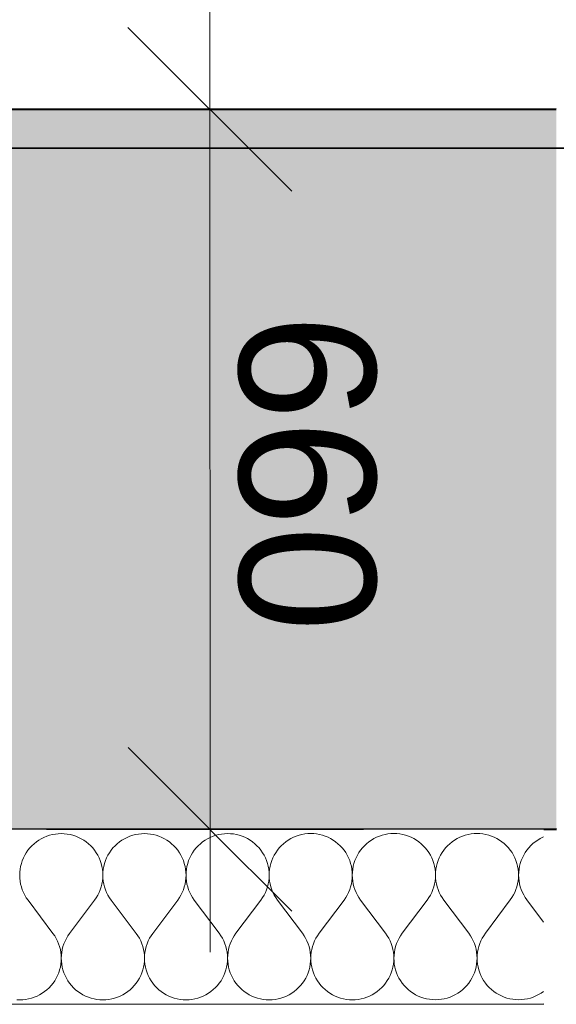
# Model space of a CAD drawing. Header units: millimetres. Extents: x -28761 to 4793, y -4271 to 20239.
# Tile 72 of 256: x -10552 to -10061, y 191 to 1094. Entities that reach past the tile are written whole.
import ezdxf

# ---------------------------------------------------------------- set-up
doc = ezdxf.new("R2010")
doc.units = ezdxf.units.MM
doc.header["$MEASUREMENT"] = 0
for name, pattern in [('Telekomunikacni vodic', [9.25, 3, -0.75, 3, -0.75, 0.125, -0.75, 0.125, -0.75]), ('Wipeout_Contour', [1000, 0, -1000]), ('Čerchovaná', [450, 200, -117.5, 15, -117.5])]:
    doc.linetypes.add(name, pattern=pattern)
for name, color, linetype in [('5._POHLED ZÁPADNÍ_1_Konstrukce - nenosné', 7, 'Continuous'), ('5._POHLED ZÁPADNÍ_1_Konstrukce - nosné', 7, 'Continuous'), ('5._POHLED ZÁPADNÍ_1_Kóty - SP', 7, 'Continuous'), ('5._POHLED ZÁPADNÍ_1_Nové_Konstrukce - nosné', 7, 'Continuous'), ('5._POHLED ZÁPADNÍ_1_Nové_Výplně – Řezové', 7, 'Continuous'), ('5._POHLED ZÁPADNÍ_1_TZB - elektroinstalace', 7, 'Continuous'), ('5._POHLED ZÁPADNÍ_1_Výplně – Řezové', 7, 'Continuous')]:
    doc.layers.add(name, color=color, linetype=linetype)
doc.styles.add('GENEROVANÝ_STYL_2', font='txt')

# ---------------------------------------------------------------- blocks, each defined once
blk = doc.blocks.new('*X5', base_point=(-30186.65, -6515.26))
at = {"layer": '5._POHLED ZÁPADNÍ_1_Nové_Výplně – Řezové', "color": 21, "linetype": 'Continuous', "lineweight": 20, "true_color": 0xffaaaa}
for p, q in [((-10530.22, 344.08), (-10532.65, 342.86)), ((-10527.71, 345.12), (-10530.22, 344.08)), ((-10525.12, 345.98), (-10527.71, 345.12)), ((-10522.49, 346.66), (-10525.12, 345.98)), ((-10519.81, 347.14), (-10522.49, 346.66)), ((-10517.11, 347.43), (-10519.81, 347.14)), ((-10514.39, 347.53), (-10517.11, 347.43)), ((-10511.67, 347.43), (-10514.39, 347.53)), ((-10508.96, 347.14), (-10511.67, 347.43)), ((-10506.29, 346.66), (-10508.96, 347.14)), ((-10503.65, 345.99), (-10506.29, 346.66)), ((-10501.07, 345.13), (-10503.65, 345.99)), ((-10498.56, 344.09), (-10501.07, 345.13)), ((-10496.12, 342.87), (-10498.56, 344.09)), ((-10454.03, 344.1), (-10456.46, 342.88)), ((-10451.52, 345.14), (-10454.03, 344.1)), ((-10448.93, 346), (-10451.52, 345.14)), ((-10446.3, 346.68), (-10448.93, 346)), ((-10443.62, 347.16), (-10446.3, 346.68)), ((-10440.92, 347.45), (-10443.62, 347.16)), ((-10438.2, 347.55), (-10440.92, 347.45)), ((-10435.48, 347.46), (-10438.2, 347.55)), ((-10432.77, 347.17), (-10435.48, 347.46)), ((-10430.1, 346.68), (-10432.77, 347.17)), ((-10427.46, 346.01), (-10430.1, 346.68)), ((-10424.88, 345.15), (-10427.46, 346.01)), ((-10422.37, 344.11), (-10424.88, 345.15)), ((-10419.93, 342.89), (-10422.37, 344.11)), ((-10377.84, 344.12), (-10380.27, 342.9)), ((-10375.32, 345.17), (-10377.84, 344.12)), ((-10372.74, 346.03), (-10375.32, 345.17)), ((-10370.11, 346.7), (-10372.74, 346.03)), ((-10367.43, 347.18), (-10370.11, 346.7)), ((-10364.73, 347.48), (-10367.43, 347.18)), ((-10362.01, 347.57), (-10364.73, 347.48)), ((-10359.29, 347.48), (-10362.01, 347.57)), ((-10356.58, 347.19), (-10359.29, 347.48)), ((-10353.91, 346.7), (-10356.58, 347.19)), ((-10351.27, 346.03), (-10353.91, 346.7)), ((-10348.69, 345.17), (-10351.27, 346.03)), ((-10346.18, 344.13), (-10348.69, 345.17)), ((-10343.74, 342.92), (-10346.18, 344.13)), ((-10301.65, 344.15), (-10304.08, 342.93)), ((-10299.13, 345.19), (-10301.65, 344.15)), ((-10296.55, 346.05), (-10299.13, 345.19)), ((-10293.92, 346.72), (-10296.55, 346.05)), ((-10291.24, 347.21), (-10293.92, 346.72)), ((-10288.54, 347.5), (-10291.24, 347.21)), ((-10285.82, 347.6), (-10288.54, 347.5)), ((-10283.1, 347.5), (-10285.82, 347.6)), ((-10280.39, 347.21), (-10283.1, 347.5)), ((-10277.72, 346.73), (-10280.39, 347.21)), ((-10275.08, 346.06), (-10277.72, 346.73)), ((-10272.5, 345.2), (-10275.08, 346.06)), ((-10269.98, 344.16), (-10272.5, 345.2)), ((-10267.55, 342.94), (-10269.98, 344.16)), ((-10227.89, 342.95), (-10230.23, 341.56)), ((-10225.46, 344.17), (-10227.89, 342.95)), ((-10222.94, 345.21), (-10225.46, 344.17)), ((-10220.36, 346.07), (-10222.94, 345.21)), ((-10217.73, 346.75), (-10220.36, 346.07)), ((-10215.05, 347.23), (-10217.73, 346.75)), ((-10212.35, 347.52), (-10215.05, 347.23)), ((-10209.63, 347.62), (-10212.35, 347.52)), ((-10206.91, 347.52), (-10209.63, 347.62)), ((-10204.2, 347.23), (-10206.91, 347.52)), ((-10201.53, 346.75), (-10204.2, 347.23)), ((-10198.89, 346.08), (-10201.53, 346.75)), ((-10196.31, 345.22), (-10198.89, 346.08)), ((-10193.79, 344.18), (-10196.31, 345.22)), ((-10191.36, 342.96), (-10193.79, 344.18)), ((-10189.02, 341.57), (-10191.36, 342.96)), ((-10151.7, 342.97), (-10154.04, 341.58)), ((-10149.27, 344.19), (-10151.7, 342.97)), ((-10146.75, 345.23), (-10149.27, 344.19)), ((-10144.17, 346.09), (-10146.75, 345.23)), ((-10141.54, 346.77), (-10144.17, 346.09)), ((-10138.86, 347.25), (-10141.54, 346.77)), ((-10136.15, 347.54), (-10138.86, 347.25)), ((-10133.44, 347.64), (-10136.15, 347.54)), ((-10130.72, 347.54), (-10133.44, 347.64)), ((-10128.01, 347.25), (-10130.72, 347.54)), ((-10125.33, 346.77), (-10128.01, 347.25)), ((-10122.7, 346.1), (-10125.33, 346.77)), ((-10120.12, 345.24), (-10122.7, 346.1)), ((-10117.6, 344.2), (-10120.12, 345.24)), ((-10115.17, 342.98), (-10117.6, 344.2)), ((-10112.83, 341.59), (-10115.17, 342.98)), ((-10075.51, 342.99), (-10077.85, 341.61)), ((-10073.08, 344.21), (-10075.51, 342.99)), ((-10072.42, 344.49), (-10073.08, 344.21)), ((-10543.18, 334.36), (-10544.89, 332.24)), ((-10541.33, 336.35), (-10543.18, 334.36)), ((-10539.34, 338.21), (-10541.33, 336.35)), ((-10537.22, 339.92), (-10539.34, 338.21)), ((-10534.99, 341.47), (-10537.22, 339.92)), ((-10532.65, 342.86), (-10534.99, 341.47)), ((-10493.78, 341.48), (-10496.12, 342.87)), ((-10491.55, 339.93), (-10493.78, 341.48)), ((-10489.43, 338.22), (-10491.55, 339.93)), ((-10487.44, 336.37), (-10489.43, 338.22)), ((-10485.59, 334.38), (-10487.44, 336.37)), ((-10483.88, 332.26), (-10485.59, 334.38)), ((-10466.99, 334.38), (-10468.7, 332.27)), ((-10465.14, 336.38), (-10466.99, 334.38)), ((-10463.15, 338.23), (-10465.14, 336.38)), ((-10461.03, 339.94), (-10463.15, 338.23)), ((-10458.8, 341.49), (-10461.03, 339.94)), ((-10456.46, 342.88), (-10458.8, 341.49)), ((-10417.59, 341.51), (-10419.93, 342.89)), ((-10415.36, 339.95), (-10417.59, 341.51)), ((-10413.24, 338.25), (-10415.36, 339.95)), ((-10411.25, 336.39), (-10413.24, 338.25)), ((-10409.39, 334.4), (-10411.25, 336.39)), ((-10407.69, 332.28), (-10409.39, 334.4)), ((-10390.8, 334.41), (-10392.51, 332.29)), ((-10388.95, 336.4), (-10390.8, 334.41)), ((-10386.96, 338.25), (-10388.95, 336.4)), ((-10384.84, 339.96), (-10386.96, 338.25)), ((-10382.61, 341.52), (-10384.84, 339.96)), ((-10380.27, 342.9), (-10382.61, 341.52)), ((-10341.4, 341.53), (-10343.74, 342.92)), ((-10339.17, 339.98), (-10341.4, 341.53)), ((-10337.05, 338.27), (-10339.17, 339.98)), ((-10335.06, 336.42), (-10337.05, 338.27)), ((-10333.2, 334.42), (-10335.06, 336.42)), ((-10331.5, 332.31), (-10333.2, 334.42)), ((-10314.61, 334.43), (-10316.32, 332.31)), ((-10312.76, 336.42), (-10314.61, 334.43)), ((-10310.77, 338.28), (-10312.76, 336.42)), ((-10308.65, 339.99), (-10310.77, 338.28)), ((-10306.42, 341.54), (-10308.65, 339.99)), ((-10304.08, 342.93), (-10306.42, 341.54)), ((-10265.21, 341.55), (-10267.55, 342.94)), ((-10262.98, 340), (-10265.21, 341.55)), ((-10260.86, 338.29), (-10262.98, 340)), ((-10258.87, 336.44), (-10260.86, 338.29)), ((-10257.01, 334.45), (-10258.87, 336.44)), ((-10255.31, 332.33), (-10257.01, 334.45)), ((-10238.42, 334.45), (-10240.13, 332.33)), ((-10236.57, 336.44), (-10238.42, 334.45)), ((-10234.58, 338.3), (-10236.57, 336.44)), ((-10232.46, 340.01), (-10234.58, 338.3)), ((-10230.23, 341.56), (-10232.46, 340.01)), ((-10186.79, 340.02), (-10189.02, 341.57)), ((-10184.67, 338.31), (-10186.79, 340.02)), ((-10182.68, 336.46), (-10184.67, 338.31)), ((-10180.82, 334.47), (-10182.68, 336.46)), ((-10179.12, 332.35), (-10180.82, 334.47)), ((-10162.23, 334.47), (-10163.94, 332.36)), ((-10160.38, 336.47), (-10162.23, 334.47)), ((-10158.39, 338.32), (-10160.38, 336.47)), ((-10156.27, 340.03), (-10158.39, 338.32)), ((-10154.04, 341.58), (-10156.27, 340.03)), ((-10110.6, 340.04), (-10112.83, 341.59)), ((-10108.48, 338.34), (-10110.6, 340.04)), ((-10106.49, 336.48), (-10108.48, 338.34)), ((-10104.63, 334.49), (-10106.49, 336.48)), ((-10102.93, 332.37), (-10104.63, 334.49)), ((-10086.04, 334.5), (-10087.75, 332.38)), ((-10084.19, 336.49), (-10086.04, 334.5)), ((-10082.2, 338.34), (-10084.19, 336.49)), ((-10080.08, 340.05), (-10082.2, 338.34)), ((-10077.85, 341.61), (-10080.08, 340.05)), ((-10549.04, 325.23), (-10550.08, 322.72)), ((-10547.83, 327.67), (-10549.04, 325.23)), ((-10546.44, 330.01), (-10547.83, 327.67)), ((-10544.89, 332.24), (-10546.44, 330.01)), ((-10482.33, 330.03), (-10483.88, 332.26)), ((-10480.94, 327.69), (-10482.33, 330.03)), ((-10479.72, 325.25), (-10480.94, 327.69)), ((-10478.68, 322.74), (-10479.72, 325.25)), ((-10472.85, 325.26), (-10473.89, 322.74)), ((-10471.64, 327.69), (-10472.85, 325.26)), ((-10470.25, 330.03), (-10471.64, 327.69)), ((-10468.7, 332.27), (-10470.25, 330.03)), ((-10406.14, 330.05), (-10407.69, 332.28)), ((-10404.75, 327.71), (-10406.14, 330.05)), ((-10403.53, 325.28), (-10404.75, 327.71)), ((-10402.49, 322.76), (-10403.53, 325.28)), ((-10396.66, 325.28), (-10397.7, 322.76)), ((-10395.45, 327.71), (-10396.66, 325.28)), ((-10394.06, 330.05), (-10395.45, 327.71)), ((-10392.51, 332.29), (-10394.06, 330.05)), ((-10329.95, 330.07), (-10331.5, 332.31)), ((-10328.56, 327.73), (-10329.95, 330.07)), ((-10327.34, 325.3), (-10328.56, 327.73)), ((-10326.3, 322.78), (-10327.34, 325.3)), ((-10320.47, 325.3), (-10321.51, 322.79)), ((-10319.25, 327.73), (-10320.47, 325.3)), ((-10317.87, 330.07), (-10319.25, 327.73)), ((-10316.32, 332.31), (-10317.87, 330.07)), ((-10253.76, 330.09), (-10255.31, 332.33)), ((-10252.37, 327.75), (-10253.76, 330.09)), ((-10251.15, 325.32), (-10252.37, 327.75)), ((-10250.11, 322.81), (-10251.15, 325.32)), ((-10244.28, 325.32), (-10245.32, 322.81)), ((-10243.06, 327.76), (-10244.28, 325.32)), ((-10241.68, 330.1), (-10243.06, 327.76)), ((-10240.13, 332.33), (-10241.68, 330.1)), ((-10177.57, 330.12), (-10179.12, 332.35)), ((-10176.18, 327.78), (-10177.57, 330.12)), ((-10174.96, 325.34), (-10176.18, 327.78)), ((-10173.92, 322.83), (-10174.96, 325.34)), ((-10168.09, 325.34), (-10169.13, 322.83)), ((-10166.87, 327.78), (-10168.09, 325.34)), ((-10165.49, 330.12), (-10166.87, 327.78)), ((-10163.94, 332.36), (-10165.49, 330.12)), ((-10101.37, 330.14), (-10102.93, 332.37)), ((-10099.99, 327.8), (-10101.37, 330.14)), ((-10098.77, 325.37), (-10099.99, 327.8)), ((-10097.73, 322.85), (-10098.77, 325.37)), ((-10091.9, 325.37), (-10092.94, 322.85)), ((-10090.68, 327.8), (-10091.9, 325.37)), ((-10089.3, 330.14), (-10090.68, 327.8)), ((-10087.75, 332.38), (-10089.3, 330.14)), ((-10551.61, 317.5), (-10552.09, 314.82)), ((-10550.94, 320.14), (-10551.61, 317.5)), ((-10550.08, 322.72), (-10550.94, 320.14)), ((-10477.82, 320.16), (-10478.68, 322.74)), ((-10477.15, 317.52), (-10477.82, 320.16)), ((-10476.67, 314.84), (-10477.15, 317.52)), ((-10475.42, 317.52), (-10475.9, 314.84)), ((-10474.75, 320.16), (-10475.42, 317.52)), ((-10473.89, 322.74), (-10474.75, 320.16)), ((-10401.63, 320.18), (-10402.49, 322.76)), ((-10400.96, 317.54), (-10401.63, 320.18)), ((-10400.48, 314.87), (-10400.96, 317.54)), ((-10399.23, 317.54), (-10399.71, 314.87)), ((-10398.56, 320.18), (-10399.23, 317.54)), ((-10397.7, 322.76), (-10398.56, 320.18)), ((-10325.44, 320.2), (-10326.3, 322.78)), ((-10324.77, 317.57), (-10325.44, 320.2)), ((-10324.29, 314.89), (-10324.77, 317.57)), ((-10323.04, 317.57), (-10323.52, 314.89)), ((-10322.37, 320.2), (-10323.04, 317.57)), ((-10321.51, 322.79), (-10322.37, 320.2)), ((-10249.25, 320.23), (-10250.11, 322.81)), ((-10248.58, 317.59), (-10249.25, 320.23)), ((-10248.1, 314.91), (-10248.58, 317.59)), ((-10246.85, 317.59), (-10247.33, 314.91)), ((-10246.18, 320.23), (-10246.85, 317.59)), ((-10245.32, 322.81), (-10246.18, 320.23)), ((-10173.06, 320.25), (-10173.92, 322.83)), ((-10172.39, 317.61), (-10173.06, 320.25)), ((-10171.91, 314.93), (-10172.39, 317.61)), ((-10170.66, 317.61), (-10171.14, 314.93)), ((-10169.99, 320.25), (-10170.66, 317.61)), ((-10169.13, 322.83), (-10169.99, 320.25)), ((-10096.87, 320.27), (-10097.73, 322.85)), ((-10096.2, 317.63), (-10096.87, 320.27)), ((-10095.72, 314.96), (-10096.2, 317.63)), ((-10094.47, 317.63), (-10094.95, 314.96)), ((-10093.8, 320.27), (-10094.47, 317.63)), ((-10092.94, 322.85), (-10093.8, 320.27)), ((-10552.38, 312.12), (-10552.47, 309.4)), ((-10552.47, 309.4), (-10552.37, 306.68)), ((-10552.09, 314.82), (-10552.38, 312.12)), ((-10476.38, 312.14), (-10476.67, 314.84)), ((-10476.28, 309.42), (-10476.38, 312.14)), ((-10476.38, 306.7), (-10476.28, 309.42)), ((-10476.19, 312.14), (-10476.28, 309.42)), ((-10476.28, 309.42), (-10476.18, 306.7)), ((-10475.9, 314.84), (-10476.19, 312.14)), ((-10400.19, 312.16), (-10400.48, 314.87)), ((-10400.09, 309.44), (-10400.19, 312.16)), ((-10400.19, 306.72), (-10400.09, 309.44)), ((-10400, 312.16), (-10400.09, 309.44)), ((-10400.09, 309.44), (-10399.99, 306.72)), ((-10399.71, 314.87), (-10400, 312.16)), ((-10324, 312.18), (-10324.29, 314.89)), ((-10323.9, 309.47), (-10324, 312.18)), ((-10324, 306.75), (-10323.9, 309.47)), ((-10323.81, 312.18), (-10323.9, 309.47)), ((-10323.9, 309.47), (-10323.8, 306.75)), ((-10323.52, 314.89), (-10323.81, 312.18)), ((-10247.81, 312.21), (-10248.1, 314.91)), ((-10247.71, 309.49), (-10247.81, 312.21)), ((-10247.81, 306.77), (-10247.71, 309.49)), ((-10247.62, 312.21), (-10247.71, 309.49)), ((-10247.71, 309.49), (-10247.61, 306.77)), ((-10247.33, 314.91), (-10247.62, 312.21)), ((-10171.62, 312.23), (-10171.91, 314.93)), ((-10171.52, 309.51), (-10171.62, 312.23)), ((-10171.62, 306.79), (-10171.52, 309.51)), ((-10171.43, 312.23), (-10171.52, 309.51)), ((-10171.52, 309.51), (-10171.42, 306.79)), ((-10171.14, 314.93), (-10171.43, 312.23)), ((-10095.43, 312.25), (-10095.72, 314.96)), ((-10095.33, 309.53), (-10095.43, 312.25)), ((-10095.43, 306.81), (-10095.33, 309.53)), ((-10095.24, 312.25), (-10095.33, 309.53)), ((-10095.33, 309.53), (-10095.23, 306.81)), ((-10094.95, 314.96), (-10095.24, 312.25)), ((-10552.37, 306.68), (-10552.08, 303.97)), ((-10552.08, 303.97), (-10551.59, 301.3)), ((-10551.59, 301.3), (-10550.92, 298.66)), ((-10550.92, 298.66), (-10550.06, 296.08)), ((-10478.69, 296.1), (-10477.83, 298.68)), ((-10477.83, 298.68), (-10477.16, 301.32)), ((-10477.16, 301.32), (-10476.67, 304)), ((-10476.67, 304), (-10476.38, 306.7)), ((-10476.18, 306.7), (-10475.89, 304)), ((-10475.89, 304), (-10475.4, 301.32)), ((-10475.4, 301.32), (-10474.73, 298.69)), ((-10474.73, 298.69), (-10473.87, 296.1)), ((-10402.5, 296.13), (-10401.64, 298.71)), ((-10401.64, 298.71), (-10400.97, 301.34)), ((-10400.97, 301.34), (-10400.48, 304.02)), ((-10400.48, 304.02), (-10400.19, 306.72)), ((-10399.99, 306.72), (-10399.7, 304.02)), ((-10399.7, 304.02), (-10399.21, 301.34)), ((-10399.21, 301.34), (-10398.54, 298.71)), ((-10398.54, 298.71), (-10397.68, 296.13)), ((-10326.31, 296.15), (-10325.45, 298.73)), ((-10325.45, 298.73), (-10324.78, 301.36)), ((-10324.78, 301.36), (-10324.29, 304.04)), ((-10324.29, 304.04), (-10324, 306.75)), ((-10323.8, 306.75), (-10323.51, 304.04)), ((-10323.51, 304.04), (-10323.02, 301.37)), ((-10323.02, 301.37), (-10322.35, 298.73)), ((-10322.35, 298.73), (-10321.48, 296.15)), ((-10250.12, 296.17), (-10249.26, 298.75)), ((-10249.26, 298.75), (-10248.58, 301.39)), ((-10248.58, 301.39), (-10248.1, 304.06)), ((-10248.1, 304.06), (-10247.81, 306.77)), ((-10247.61, 306.77), (-10247.32, 304.06)), ((-10247.32, 304.06), (-10246.83, 301.39)), ((-10246.83, 301.39), (-10246.16, 298.75)), ((-10246.16, 298.75), (-10245.29, 296.17)), ((-10173.93, 296.19), (-10173.07, 298.77)), ((-10173.07, 298.77), (-10172.39, 301.41)), ((-10172.39, 301.41), (-10171.91, 304.09)), ((-10171.91, 304.09), (-10171.62, 306.79)), ((-10171.42, 306.79), (-10171.13, 304.09)), ((-10171.13, 304.09), (-10170.64, 301.41)), ((-10170.64, 301.41), (-10169.97, 298.77)), ((-10169.97, 298.77), (-10169.1, 296.19)), ((-10097.74, 296.22), (-10096.88, 298.8)), ((-10096.88, 298.8), (-10096.2, 301.43)), ((-10096.2, 301.43), (-10095.72, 304.11)), ((-10095.72, 304.11), (-10095.43, 306.81)), ((-10095.23, 306.81), (-10094.94, 304.11)), ((-10094.94, 304.11), (-10094.45, 301.43)), ((-10094.45, 301.43), (-10093.78, 298.8)), ((-10093.78, 298.8), (-10092.91, 296.22)), ((-10550.06, 296.08), (-10549.01, 293.57)), ((-10549.01, 293.57), (-10547.79, 291.14)), ((-10547.79, 291.14), (-10546.4, 288.8)), ((-10546.4, 288.8), (-10544.85, 286.57)), ((-10483.89, 286.59), (-10482.34, 288.82)), ((-10482.34, 288.82), (-10480.95, 291.16)), ((-10480.95, 291.16), (-10479.73, 293.59)), ((-10479.73, 293.59), (-10478.69, 296.1)), ((-10473.87, 296.1), (-10472.82, 293.59)), ((-10472.82, 293.59), (-10471.6, 291.16)), ((-10471.6, 291.16), (-10470.21, 288.82)), ((-10470.21, 288.82), (-10468.66, 286.59)), ((-10407.7, 286.61), (-10406.15, 288.84)), ((-10406.15, 288.84), (-10404.76, 291.18)), ((-10404.76, 291.18), (-10403.54, 293.61)), ((-10403.54, 293.61), (-10402.5, 296.13)), ((-10397.68, 296.13), (-10396.63, 293.61)), ((-10396.63, 293.61), (-10395.41, 291.18)), ((-10395.41, 291.18), (-10394.02, 288.85)), ((-10394.02, 288.85), (-10392.47, 286.61)), ((-10331.51, 286.63), (-10329.96, 288.86)), ((-10329.96, 288.86), (-10328.57, 291.2)), ((-10328.57, 291.2), (-10327.35, 293.64)), ((-10327.35, 293.64), (-10326.31, 296.15)), ((-10321.48, 296.15), (-10320.44, 293.64)), ((-10320.44, 293.64), (-10319.22, 291.21)), ((-10319.22, 291.21), (-10317.83, 288.87)), ((-10317.83, 288.87), (-10316.28, 286.63)), ((-10255.32, 286.65), (-10253.77, 288.89)), ((-10253.77, 288.89), (-10252.38, 291.23)), ((-10252.38, 291.23), (-10251.16, 293.66)), ((-10251.16, 293.66), (-10250.12, 296.17)), ((-10245.29, 296.17), (-10244.25, 293.66)), ((-10244.25, 293.66), (-10243.03, 291.23)), ((-10243.03, 291.23), (-10241.64, 288.89)), ((-10241.64, 288.89), (-10240.08, 286.66)), ((-10179.13, 286.68), (-10177.58, 288.91)), ((-10177.58, 288.91), (-10176.19, 291.25)), ((-10176.19, 291.25), (-10174.97, 293.68)), ((-10174.97, 293.68), (-10173.93, 296.19)), ((-10169.1, 296.19), (-10168.06, 293.68)), ((-10168.06, 293.68), (-10166.84, 291.25)), ((-10166.84, 291.25), (-10165.45, 288.91)), ((-10165.45, 288.91), (-10163.89, 286.68)), ((-10102.94, 286.7), (-10101.39, 288.93)), ((-10101.39, 288.93), (-10100, 291.27)), ((-10100, 291.27), (-10098.78, 293.7)), ((-10098.78, 293.7), (-10097.74, 296.22)), ((-10092.91, 296.22), (-10091.87, 293.7)), ((-10091.87, 293.7), (-10090.65, 291.27)), ((-10090.65, 291.27), (-10089.26, 288.94)), ((-10089.26, 288.94), (-10087.7, 286.7)), ((-10521.98, 256.1), (-10544.85, 286.57)), ((-10506.74, 256.1), (-10483.89, 286.59)), ((-10445.79, 256.12), (-10468.66, 286.59)), ((-10430.55, 256.13), (-10407.7, 286.61)), ((-10369.6, 256.14), (-10392.47, 286.61)), ((-10354.36, 256.15), (-10331.51, 286.63)), ((-10293.41, 256.17), (-10316.28, 286.63)), ((-10278.17, 256.17), (-10255.32, 286.65)), ((-10217.22, 256.19), (-10240.08, 286.66)), ((-10201.98, 256.19), (-10179.13, 286.68)), ((-10141.03, 256.21), (-10163.89, 286.68)), ((-10125.79, 256.21), (-10102.94, 286.7)), ((-10072.39, 266.3), (-10087.7, 286.7)), ((-10520.43, 253.87), (-10521.98, 256.1)), ((-10519.04, 251.53), (-10520.43, 253.87)), ((-10508.3, 253.87), (-10509.68, 251.53)), ((-10506.74, 256.1), (-10508.3, 253.87)), ((-10444.24, 253.89), (-10445.79, 256.12)), ((-10442.85, 251.55), (-10444.24, 253.89)), ((-10432.1, 253.89), (-10433.49, 251.55)), ((-10430.55, 256.13), (-10432.1, 253.89)), ((-10368.05, 253.91), (-10369.6, 256.14)), ((-10366.65, 251.57), (-10368.05, 253.91)), ((-10355.91, 253.91), (-10357.3, 251.57)), ((-10354.36, 256.15), (-10355.91, 253.91)), ((-10291.85, 253.93), (-10293.41, 256.17)), ((-10290.46, 251.59), (-10291.85, 253.93)), ((-10279.72, 253.94), (-10281.11, 251.6)), ((-10278.17, 256.17), (-10279.72, 253.94)), ((-10215.66, 253.96), (-10217.22, 256.19)), ((-10214.27, 251.62), (-10215.66, 253.96)), ((-10203.53, 253.96), (-10204.92, 251.62)), ((-10201.98, 256.19), (-10203.53, 253.96)), ((-10139.47, 253.98), (-10141.03, 256.21)), ((-10138.08, 251.64), (-10139.47, 253.98)), ((-10127.34, 253.98), (-10128.73, 251.64)), ((-10125.79, 256.21), (-10127.34, 253.98)), ((-10517.81, 249.1), (-10519.04, 251.53)), ((-10516.77, 246.58), (-10517.81, 249.1)), ((-10515.91, 244), (-10516.77, 246.58)), ((-10515.23, 241.37), (-10515.91, 244)), ((-10512.81, 244), (-10513.48, 241.37)), ((-10511.95, 246.59), (-10512.81, 244)), ((-10510.9, 249.1), (-10511.95, 246.59)), ((-10509.68, 251.53), (-10510.9, 249.1)), ((-10441.62, 249.12), (-10442.85, 251.55)), ((-10440.58, 246.61), (-10441.62, 249.12)), ((-10439.72, 244.03), (-10440.58, 246.61)), ((-10439.04, 241.39), (-10439.72, 244.03)), ((-10436.62, 244.03), (-10437.29, 241.39)), ((-10435.76, 246.61), (-10436.62, 244.03)), ((-10434.71, 249.12), (-10435.76, 246.61)), ((-10433.49, 251.55), (-10434.71, 249.12)), ((-10365.43, 249.14), (-10366.65, 251.57)), ((-10364.39, 246.63), (-10365.43, 249.14)), ((-10363.53, 244.05), (-10364.39, 246.63)), ((-10362.85, 241.41), (-10363.53, 244.05)), ((-10360.43, 244.05), (-10361.1, 241.41)), ((-10359.57, 246.63), (-10360.43, 244.05)), ((-10358.52, 249.14), (-10359.57, 246.63)), ((-10357.3, 251.57), (-10358.52, 249.14)), ((-10289.24, 249.16), (-10290.46, 251.59)), ((-10288.2, 246.65), (-10289.24, 249.16)), ((-10287.34, 244.07), (-10288.2, 246.65)), ((-10286.66, 241.44), (-10287.34, 244.07)), ((-10284.24, 244.07), (-10284.91, 241.44)), ((-10283.37, 246.65), (-10284.24, 244.07)), ((-10282.33, 249.17), (-10283.37, 246.65)), ((-10281.11, 251.6), (-10282.33, 249.17)), ((-10213.05, 249.19), (-10214.27, 251.62)), ((-10212.01, 246.67), (-10213.05, 249.19)), ((-10211.15, 244.09), (-10212.01, 246.67)), ((-10210.47, 241.46), (-10211.15, 244.09)), ((-10208.04, 244.09), (-10208.72, 241.46)), ((-10207.18, 246.67), (-10208.04, 244.09)), ((-10206.14, 249.19), (-10207.18, 246.67)), ((-10204.92, 251.62), (-10206.14, 249.19)), ((-10136.86, 249.21), (-10138.08, 251.64)), ((-10135.82, 246.7), (-10136.86, 249.21)), ((-10134.96, 244.12), (-10135.82, 246.7)), ((-10134.28, 241.48), (-10134.96, 244.12)), ((-10131.85, 244.12), (-10132.53, 241.48)), ((-10130.99, 246.7), (-10131.85, 244.12)), ((-10129.95, 249.21), (-10130.99, 246.7)), ((-10128.73, 251.64), (-10129.95, 249.21)), ((-10514.75, 238.69), (-10515.23, 241.37)), ((-10514.45, 235.99), (-10514.75, 238.69)), ((-10514.35, 233.27), (-10514.45, 235.99)), ((-10514.26, 235.99), (-10514.35, 233.27)), ((-10513.96, 238.69), (-10514.26, 235.99)), ((-10513.48, 241.37), (-10513.96, 238.69)), ((-10438.56, 238.71), (-10439.04, 241.39)), ((-10438.26, 236.01), (-10438.56, 238.71)), ((-10438.16, 233.29), (-10438.26, 236.01)), ((-10438.07, 236.01), (-10438.16, 233.29)), ((-10437.77, 238.71), (-10438.07, 236.01)), ((-10437.29, 241.39), (-10437.77, 238.71)), ((-10362.37, 238.74), (-10362.85, 241.41)), ((-10362.07, 236.03), (-10362.37, 238.74)), ((-10361.97, 233.31), (-10362.07, 236.03)), ((-10361.88, 236.03), (-10361.97, 233.31)), ((-10361.58, 238.74), (-10361.88, 236.03)), ((-10361.1, 241.41), (-10361.58, 238.74)), ((-10286.18, 238.76), (-10286.66, 241.44)), ((-10285.88, 236.05), (-10286.18, 238.76)), ((-10285.78, 233.34), (-10285.88, 236.05)), ((-10285.69, 236.05), (-10285.78, 233.34)), ((-10285.39, 238.76), (-10285.69, 236.05)), ((-10284.91, 241.44), (-10285.39, 238.76)), ((-10209.99, 238.78), (-10210.47, 241.46)), ((-10209.69, 236.08), (-10209.99, 238.78)), ((-10209.59, 233.36), (-10209.69, 236.08)), ((-10209.49, 236.08), (-10209.59, 233.36)), ((-10209.2, 238.78), (-10209.49, 236.08)), ((-10208.72, 241.46), (-10209.2, 238.78)), ((-10133.8, 238.8), (-10134.28, 241.48)), ((-10133.5, 236.1), (-10133.8, 238.8)), ((-10133.4, 233.38), (-10133.5, 236.1)), ((-10133.3, 236.1), (-10133.4, 233.38)), ((-10133.01, 238.8), (-10133.3, 236.1)), ((-10132.53, 241.48), (-10133.01, 238.8)), ((-10515.22, 225.17), (-10514.74, 227.84)), ((-10514.74, 227.84), (-10514.45, 230.55)), ((-10514.45, 230.55), (-10514.35, 233.27)), ((-10514.35, 233.27), (-10514.26, 230.55)), ((-10514.26, 230.55), (-10513.97, 227.84)), ((-10513.97, 227.84), (-10513.49, 225.17)), ((-10439.03, 225.19), (-10438.55, 227.87)), ((-10438.55, 227.87), (-10438.26, 230.57)), ((-10438.26, 230.57), (-10438.16, 233.29)), ((-10438.16, 233.29), (-10438.07, 230.57)), ((-10438.07, 230.57), (-10437.78, 227.87)), ((-10437.78, 227.87), (-10437.3, 225.19)), ((-10362.84, 225.21), (-10362.36, 227.89)), ((-10362.36, 227.89), (-10362.07, 230.59)), ((-10362.07, 230.59), (-10361.97, 233.31)), ((-10361.97, 233.31), (-10361.88, 230.59)), ((-10361.88, 230.59), (-10361.59, 227.89)), ((-10361.59, 227.89), (-10361.11, 225.21)), ((-10286.65, 225.23), (-10286.17, 227.91)), ((-10286.17, 227.91), (-10285.88, 230.62)), ((-10285.88, 230.62), (-10285.78, 233.34)), ((-10285.78, 233.34), (-10285.69, 230.62)), ((-10285.69, 230.62), (-10285.4, 227.91)), ((-10285.4, 227.91), (-10284.91, 225.23)), ((-10210.46, 225.26), (-10209.98, 227.93)), ((-10209.98, 227.93), (-10209.69, 230.64)), ((-10209.69, 230.64), (-10209.59, 233.36)), ((-10209.59, 233.36), (-10209.5, 230.64)), ((-10209.5, 230.64), (-10209.21, 227.93)), ((-10209.21, 227.93), (-10208.72, 225.26)), ((-10134.27, 225.28), (-10133.79, 227.96)), ((-10133.79, 227.96), (-10133.5, 230.66)), ((-10133.5, 230.66), (-10133.4, 233.38)), ((-10133.4, 233.38), (-10133.31, 230.66)), ((-10133.31, 230.66), (-10133.02, 227.96)), ((-10133.02, 227.96), (-10132.53, 225.28)), ((-10519, 215), (-10517.79, 217.43)), ((-10517.79, 217.43), (-10516.75, 219.95)), ((-10516.75, 219.95), (-10515.89, 222.53)), ((-10515.89, 222.53), (-10515.22, 225.17)), ((-10513.49, 225.17), (-10512.81, 222.53)), ((-10512.81, 222.53), (-10511.96, 219.95)), ((-10511.96, 219.95), (-10510.91, 217.44)), ((-10510.91, 217.44), (-10509.7, 215)), ((-10442.81, 215.02), (-10441.59, 217.46)), ((-10441.59, 217.46), (-10440.56, 219.97)), ((-10440.56, 219.97), (-10439.7, 222.55)), ((-10439.7, 222.55), (-10439.03, 225.19)), ((-10437.3, 225.19), (-10436.62, 222.55)), ((-10436.62, 222.55), (-10435.77, 219.97)), ((-10435.77, 219.97), (-10434.72, 217.46)), ((-10434.72, 217.46), (-10433.51, 215.02)), ((-10366.62, 215.04), (-10365.4, 217.48)), ((-10365.4, 217.48), (-10364.37, 219.99)), ((-10364.37, 219.99), (-10363.51, 222.57)), ((-10363.51, 222.57), (-10362.84, 225.21)), ((-10361.11, 225.21), (-10360.43, 222.58)), ((-10360.43, 222.58), (-10359.57, 219.99)), ((-10359.57, 219.99), (-10358.53, 217.48)), ((-10358.53, 217.48), (-10357.32, 215.05)), ((-10290.43, 215.07), (-10289.21, 217.5)), ((-10289.21, 217.5), (-10288.17, 220.01)), ((-10288.17, 220.01), (-10287.32, 222.6)), ((-10287.32, 222.6), (-10286.65, 225.23)), ((-10284.91, 225.23), (-10284.24, 222.6)), ((-10284.24, 222.6), (-10283.38, 220.02)), ((-10283.38, 220.02), (-10282.34, 217.5)), ((-10282.34, 217.5), (-10281.13, 215.07)), ((-10214.24, 215.09), (-10213.02, 217.52)), ((-10213.02, 217.52), (-10211.98, 220.04)), ((-10211.98, 220.04), (-10211.13, 222.62)), ((-10211.13, 222.62), (-10210.46, 225.26)), ((-10208.72, 225.26), (-10208.05, 222.62)), ((-10208.05, 222.62), (-10207.19, 220.04)), ((-10207.19, 220.04), (-10206.15, 217.52)), ((-10206.15, 217.52), (-10204.94, 215.09)), ((-10138.05, 215.11), (-10136.83, 217.55)), ((-10136.83, 217.55), (-10135.79, 220.06)), ((-10135.79, 220.06), (-10134.94, 222.64)), ((-10134.94, 222.64), (-10134.27, 225.28)), ((-10132.53, 225.28), (-10131.86, 222.64)), ((-10131.86, 222.64), (-10131, 220.06)), ((-10131, 220.06), (-10129.96, 217.55)), ((-10129.96, 217.55), (-10128.75, 215.11)), ((-10525.5, 206.31), (-10523.64, 208.3)), ((-10523.64, 208.3), (-10521.94, 210.42)), ((-10521.94, 210.42), (-10520.39, 212.66)), ((-10520.39, 212.66), (-10519, 215)), ((-10509.7, 215), (-10508.31, 212.66)), ((-10508.31, 212.66), (-10506.76, 210.43)), ((-10506.76, 210.43), (-10505.05, 208.31)), ((-10505.05, 208.31), (-10503.2, 206.32)), ((-10449.31, 206.33), (-10447.45, 208.33)), ((-10447.45, 208.33), (-10445.75, 210.45)), ((-10445.75, 210.45), (-10444.2, 212.68)), ((-10444.2, 212.68), (-10442.81, 215.02)), ((-10433.51, 215.02), (-10432.12, 212.68)), ((-10432.12, 212.68), (-10430.57, 210.45)), ((-10430.57, 210.45), (-10428.86, 208.33)), ((-10428.86, 208.33), (-10427.01, 206.34)), ((-10373.12, 206.36), (-10371.26, 208.35)), ((-10371.26, 208.35), (-10369.56, 210.47)), ((-10369.56, 210.47), (-10368.01, 212.7)), ((-10368.01, 212.7), (-10366.62, 215.04)), ((-10357.32, 215.05), (-10355.93, 212.71)), ((-10355.93, 212.71), (-10354.38, 210.47)), ((-10354.38, 210.47), (-10352.67, 208.35)), ((-10352.67, 208.35), (-10350.82, 206.36)), ((-10296.92, 206.38), (-10295.07, 208.37)), ((-10295.07, 208.37), (-10293.37, 210.49)), ((-10293.37, 210.49), (-10291.82, 212.73)), ((-10291.82, 212.73), (-10290.43, 215.07)), ((-10281.13, 215.07), (-10279.74, 212.73)), ((-10279.74, 212.73), (-10278.19, 210.49)), ((-10278.19, 210.49), (-10276.48, 208.38)), ((-10276.48, 208.38), (-10274.63, 206.39)), ((-10220.73, 206.4), (-10218.88, 208.39)), ((-10218.88, 208.39), (-10217.18, 210.51)), ((-10217.18, 210.51), (-10215.63, 212.75)), ((-10215.63, 212.75), (-10214.24, 215.09)), ((-10204.94, 215.09), (-10203.55, 212.75)), ((-10203.55, 212.75), (-10202, 210.52)), ((-10202, 210.52), (-10200.29, 208.4)), ((-10200.29, 208.4), (-10198.44, 206.41)), ((-10144.54, 206.42), (-10142.69, 208.42)), ((-10142.69, 208.42), (-10140.99, 210.54)), ((-10140.99, 210.54), (-10139.44, 212.77)), ((-10139.44, 212.77), (-10138.05, 215.11)), ((-10128.75, 215.11), (-10127.36, 212.77)), ((-10127.36, 212.77), (-10125.81, 210.54)), ((-10125.81, 210.54), (-10124.1, 208.42)), ((-10124.1, 208.42), (-10122.25, 206.43)), ((-10539.12, 197.54), (-10536.61, 198.59)), ((-10536.61, 198.59), (-10534.18, 199.81)), ((-10534.18, 199.81), (-10531.84, 201.2)), ((-10531.84, 201.2), (-10529.6, 202.75)), ((-10529.6, 202.75), (-10527.49, 204.46)), ((-10527.49, 204.46), (-10525.5, 206.31)), ((-10503.2, 206.32), (-10501.21, 204.46)), ((-10501.21, 204.46), (-10499.09, 202.76)), ((-10499.09, 202.76), (-10496.85, 201.21)), ((-10496.85, 201.21), (-10494.51, 199.82)), ((-10494.51, 199.82), (-10492.08, 198.6)), ((-10492.08, 198.6), (-10489.57, 197.56)), ((-10462.93, 197.57), (-10460.42, 198.61)), ((-10460.42, 198.61), (-10457.99, 199.83)), ((-10457.99, 199.83), (-10455.65, 201.22)), ((-10455.65, 201.22), (-10453.41, 202.77)), ((-10453.41, 202.77), (-10451.3, 204.48)), ((-10451.3, 204.48), (-10449.31, 206.33)), ((-10427.01, 206.34), (-10425.02, 204.49)), ((-10425.02, 204.49), (-10422.9, 202.78)), ((-10422.9, 202.78), (-10420.66, 201.23)), ((-10420.66, 201.23), (-10418.32, 199.84)), ((-10418.32, 199.84), (-10415.89, 198.62)), ((-10415.89, 198.62), (-10413.38, 197.58)), ((-10386.74, 197.59), (-10384.23, 198.63)), ((-10384.23, 198.63), (-10381.8, 199.85)), ((-10381.8, 199.85), (-10379.46, 201.24)), ((-10379.46, 201.24), (-10377.22, 202.79)), ((-10377.22, 202.79), (-10375.11, 204.5)), ((-10375.11, 204.5), (-10373.12, 206.36)), ((-10350.82, 206.36), (-10348.83, 204.51)), ((-10348.83, 204.51), (-10346.71, 202.8)), ((-10346.71, 202.8), (-10344.47, 201.25)), ((-10344.47, 201.25), (-10342.13, 199.86)), ((-10342.13, 199.86), (-10339.7, 198.64)), ((-10339.7, 198.64), (-10337.19, 197.6)), ((-10310.55, 197.61), (-10308.04, 198.65)), ((-10308.04, 198.65), (-10305.6, 199.87)), ((-10305.6, 199.87), (-10303.27, 201.26)), ((-10303.27, 201.26), (-10301.03, 202.82)), ((-10301.03, 202.82), (-10298.91, 204.52)), ((-10298.91, 204.52), (-10296.92, 206.38)), ((-10274.63, 206.39), (-10272.64, 204.53)), ((-10272.64, 204.53), (-10270.52, 202.82)), ((-10270.52, 202.82), (-10268.28, 201.27)), ((-10268.28, 201.27), (-10265.94, 199.88)), ((-10265.94, 199.88), (-10263.51, 198.67)), ((-10263.51, 198.67), (-10261, 197.63)), ((-10234.36, 197.63), (-10231.85, 198.68)), ((-10231.85, 198.68), (-10229.41, 199.9)), ((-10229.41, 199.9), (-10227.08, 201.28)), ((-10227.08, 201.28), (-10224.84, 202.84)), ((-10224.84, 202.84), (-10222.72, 204.55)), ((-10222.72, 204.55), (-10220.73, 206.4)), ((-10198.44, 206.41), (-10196.44, 204.55)), ((-10196.44, 204.55), (-10194.33, 202.85)), ((-10194.33, 202.85), (-10192.09, 201.3)), ((-10192.09, 201.3), (-10189.75, 199.91)), ((-10189.75, 199.91), (-10187.32, 198.69)), ((-10187.32, 198.69), (-10184.81, 197.65)), ((-10158.17, 197.66), (-10155.66, 198.7)), ((-10155.66, 198.7), (-10153.22, 199.92)), ((-10153.22, 199.92), (-10150.88, 201.31)), ((-10150.88, 201.31), (-10148.65, 202.86)), ((-10148.65, 202.86), (-10146.53, 204.57)), ((-10146.53, 204.57), (-10144.54, 206.42)), ((-10122.25, 206.43), (-10120.25, 204.58)), ((-10120.25, 204.58), (-10118.14, 202.87)), ((-10118.14, 202.87), (-10115.9, 201.32)), ((-10115.9, 201.32), (-10113.56, 199.93)), ((-10113.56, 199.93), (-10111.13, 198.71)), ((-10111.13, 198.71), (-10108.61, 197.67)), ((-10081.98, 197.68), (-10079.47, 198.72)), ((-10079.47, 198.72), (-10077.03, 199.94)), ((-10077.03, 199.94), (-10074.69, 201.33)), ((-10074.69, 201.33), (-10072.46, 202.88)), ((-10072.46, 202.88), (-10072.38, 202.95)), ((-10555.16, 195.23), (-10552.44, 195.14)), ((-10552.44, 195.14), (-10549.72, 195.23)), ((-10549.72, 195.23), (-10547.02, 195.53)), ((-10547.02, 195.53), (-10544.34, 196.01)), ((-10544.34, 196.01), (-10541.7, 196.68)), ((-10541.7, 196.68), (-10539.12, 197.54)), ((-10489.57, 197.56), (-10486.99, 196.7)), ((-10486.99, 196.7), (-10484.35, 196.03)), ((-10484.35, 196.03), (-10481.67, 195.55)), ((-10481.67, 195.55), (-10478.97, 195.26)), ((-10478.97, 195.26), (-10476.25, 195.16)), ((-10476.25, 195.16), (-10473.53, 195.26)), ((-10473.53, 195.26), (-10470.82, 195.55)), ((-10470.82, 195.55), (-10468.15, 196.03)), ((-10468.15, 196.03), (-10465.51, 196.71)), ((-10465.51, 196.71), (-10462.93, 197.57)), ((-10413.38, 197.58), (-10410.8, 196.72)), ((-10410.8, 196.72), (-10408.16, 196.05)), ((-10408.16, 196.05), (-10405.48, 195.57)), ((-10405.48, 195.57), (-10402.78, 195.28)), ((-10402.78, 195.28), (-10400.06, 195.18)), ((-10400.06, 195.18), (-10397.34, 195.28)), ((-10397.34, 195.28), (-10394.63, 195.57)), ((-10394.63, 195.57), (-10391.96, 196.06)), ((-10391.96, 196.06), (-10389.32, 196.73)), ((-10389.32, 196.73), (-10386.74, 197.59)), ((-10337.19, 197.6), (-10334.6, 196.75)), ((-10334.6, 196.75), (-10331.97, 196.07)), ((-10331.97, 196.07), (-10329.29, 195.59)), ((-10329.29, 195.59), (-10326.59, 195.3)), ((-10326.59, 195.3), (-10323.87, 195.2)), ((-10323.87, 195.2), (-10321.15, 195.3)), ((-10321.15, 195.3), (-10318.44, 195.59)), ((-10318.44, 195.59), (-10315.77, 196.08)), ((-10315.77, 196.08), (-10313.13, 196.75)), ((-10313.13, 196.75), (-10310.55, 197.61)), ((-10261, 197.63), (-10258.41, 196.77)), ((-10258.41, 196.77), (-10255.78, 196.1)), ((-10255.78, 196.1), (-10253.1, 195.61)), ((-10253.1, 195.61), (-10250.4, 195.32)), ((-10250.4, 195.32), (-10247.68, 195.23)), ((-10247.68, 195.23), (-10244.96, 195.32)), ((-10244.96, 195.32), (-10242.25, 195.62)), ((-10242.25, 195.62), (-10239.58, 196.1)), ((-10239.58, 196.1), (-10236.94, 196.77)), ((-10236.94, 196.77), (-10234.36, 197.63)), ((-10184.81, 197.65), (-10182.22, 196.79)), ((-10182.22, 196.79), (-10179.59, 196.12)), ((-10179.59, 196.12), (-10176.91, 195.64)), ((-10176.91, 195.64), (-10174.21, 195.35)), ((-10174.21, 195.35), (-10171.49, 195.25)), ((-10171.49, 195.25), (-10168.77, 195.35)), ((-10168.77, 195.35), (-10166.06, 195.64)), ((-10166.06, 195.64), (-10163.39, 196.12)), ((-10163.39, 196.12), (-10160.75, 196.8)), ((-10160.75, 196.8), (-10158.17, 197.66)), ((-10108.61, 197.67), (-10106.03, 196.81)), ((-10106.03, 196.81), (-10103.4, 196.14)), ((-10103.4, 196.14), (-10100.72, 195.66)), ((-10100.72, 195.66), (-10098.01, 195.37)), ((-10098.01, 195.37), (-10095.3, 195.27)), ((-10095.3, 195.27), (-10092.58, 195.37)), ((-10092.58, 195.37), (-10089.87, 195.66)), ((-10089.87, 195.66), (-10087.2, 196.15)), ((-10087.2, 196.15), (-10084.56, 196.82)), ((-10084.56, 196.82), (-10081.98, 197.68))]:
    blk.add_line(p, q, dxfattribs=at)

msp = doc.modelspace()

# ---------------------------------------------------------------- hatches: boundary and pattern name
at = {"layer": '5._POHLED ZÁPADNÍ_1_Výplně – Řezové', "linetype": 'Continuous', "lineweight": 13}
msp.add_hatch(color=254, dxfattribs=at).paths.add_polyline_path([(-10060.88, 1011.47), (-11399.06, 1011.08), (-11399.01, 851.08), (-11398.86, 351.08), (-10060.68, 351.47)])

# ---------------------------------------------------------------- linework, layer by layer
at = {"layer": '5._POHLED ZÁPADNÍ_1_Konstrukce - nosné', "color": 7, "linetype": 'Continuous', "lineweight": 50, "flags": 128}
for points in [[(-10060.88, 1011.47), (-11399.06, 1011.08)], [(-11398.86, 351.08), (-10060.68, 351.47)]]:
    msp.add_lwpolyline(points, dxfattribs=at)
at = {"layer": '5._POHLED ZÁPADNÍ_1_Kóty - SP', "color": 154, "linetype": 'Continuous', "lineweight": 13}
for p, q in [((-10378.3, 1201.38), (-10378.24, 1011.38)), ((-10303.22, 936.4), (-10453.27, 1086.36)), ((-10528.24, 1011.33), (-10237.62, 1011.42))]:
    msp.add_line(p, q, dxfattribs=at)
at = {"layer": '5._POHLED ZÁPADNÍ_1_TZB - elektroinstalace', "color": 92, "linetype": 'Čerchovaná', "lineweight": 35, "true_color": 0x00d700, "flags": 128}
msp.add_lwpolyline([(-3162.69, 13350.78), (-818.94, 13350.78), (-818.94, 7975.78), (-1068.94, 7975.78), (-1068.94, 975.78), (-15818.94, 975.78)], dxfattribs=at)
at = {"layer": '5._POHLED ZÁPADNÍ_1_TZB - elektroinstalace', "color": 92, "linetype": 'Continuous', "lineweight": 35, "true_color": 0x00d700, "flags": 128}
for points in [[(-10409.58, 11975.78), (-10443.94, 11975.78), (-10443.94, 11225.78), (-8693.94, 11225.78), (-8693.94, 8975.78), (-8818.94, 7975.78), (-7318.94, 7850.78), (-7443.94, 975.78), (-12943.94, 975.78), (-12943.94, 1600.78)], [(-12943.94, 1600.78), (-12943.94, 975.78), (-7443.94, 975.78), (-7318.94, 7850.78), (-8818.94, 7975.78), (-8693.94, 8975.78), (-8693.94, 11350.78)], [(-12943.94, 1600.78), (-12943.94, 975.78), (-7443.94, 975.78), (-7318.94, 7850.78), (-8818.94, 7975.78), (-8693.94, 8975.78), (-8693.94, 11350.78)]]:
    msp.add_lwpolyline(points, dxfattribs=at)
at = {"layer": '5._POHLED ZÁPADNÍ_1_TZB - elektroinstalace', "color": 92, "linetype": 'Telekomunikacni vodic', "lineweight": 35, "true_color": 0x00d700, "flags": 128}
for points in [[(-15818.94, 975.78), (-7443.94, 975.78), (-7318.94, 7725.78), (-7568.94, 7725.78)], [(-15818.94, 975.78), (-7443.94, 975.78), (-7318.94, 7725.78), (-7568.94, 7725.78)], [(-1318.94, 1475.78), (-1068.94, 1475.78), (-1068.94, 975.78), (-13443.94, 975.78), (-15818.94, 975.78)], [(-1318.94, 1475.78), (-1068.94, 1475.78), (-1068.94, 975.78), (-13443.94, 975.78), (-15818.94, 975.78)]]:
    msp.add_lwpolyline(points, dxfattribs=at)

# ---------------------------------------------------------------- texts
at = {"layer": '5._POHLED ZÁPADNÍ_1_Kóty - SP', "color": 154, "linetype": 'Continuous', "lineweight": 13, "insert": (-10353.19, 823.67), "char_height": 125, "width": 284.5725, "attachment_point": 7, "rotation": 270.01687, "style": 'GENEROVANÝ_STYL_2'}
msp.add_mtext('\\A1;{\\pql;\\fArial|b0|i0|c0|p38;660}', dxfattribs=at)

# ---------------------------------------------------------------- next in the draw order: wipeouts: each hides what was drawn before it
at = {"color": 254, "linetype": 'Wipeout_Contour', "lineweight": 0, "ltscale": 42958.305502}
msp.add_wipeout([(-10072.42, 351.47), (-11399.3, 351.08), (-11399.25, 191.08), (-10072.37, 191.47)], dxfattribs=at).dxf.layer = '5._POHLED ZÁPADNÍ_1_Nové_Výplně – Řezové'

# ---------------------------------------------------------------- next in the draw order: linework, layer by layer
at = {"layer": '5._POHLED ZÁPADNÍ_1_Kóty - SP', "color": 154, "linetype": 'Continuous', "lineweight": 13}
for p, q in [((-10378.24, 1011.38), (-10378.05, 351.38)), ((-10453.07, 426.36), (-10303.03, 276.4)), ((-10528.05, 351.33), (-10237.43, 351.42)), ((-10378.05, 351.38), (-10378.02, 238.88))]:
    msp.add_line(p, q, dxfattribs=at)
at = {"layer": '5._POHLED ZÁPADNÍ_1_Nové_Konstrukce - nosné', "color": 1, "linetype": 'Continuous', "lineweight": 25, "flags": 128}
for points in [[(-10072.42, 351.47), (-11399.3, 351.08)], [(-11399.25, 191.08), (-10072.37, 191.47)]]:
    msp.add_lwpolyline(points, dxfattribs=at)
at = {"layer": '5._POHLED ZÁPADNÍ_1_TZB - elektroinstalace', "color": 92, "linetype": 'Telekomunikacni vodic', "lineweight": 35, "true_color": 0x00d700, "flags": 128}
msp.add_lwpolyline([(-245.7, 293.97), (-246.6, 1975.78), (-943.94, 1975.78), (-943.94, 975.78), (-15568.94, 975.78), (-15568.94, 1100.78), (-15496.72, 1100.78)], dxfattribs=at)
msp.add_lwpolyline([(-245.7, 293.97), (-246.6, 1975.78), (-943.94, 1975.78), (-943.94, 975.78), (-15568.94, 975.78), (-15568.94, 1100.78), (-15496.72, 1100.78)], dxfattribs=at)

# ---------------------------------------------------------------- next in the draw order: block references
at = {"layer": '5._POHLED ZÁPADNÍ_1_Konstrukce - nenosné', "color": 9, "linetype": 'Continuous', "lineweight": 13}
msp.add_blockref('*X5', (-30186.65, -6515.26), dxfattribs=at)

doc.saveas('drawing.dxf')
